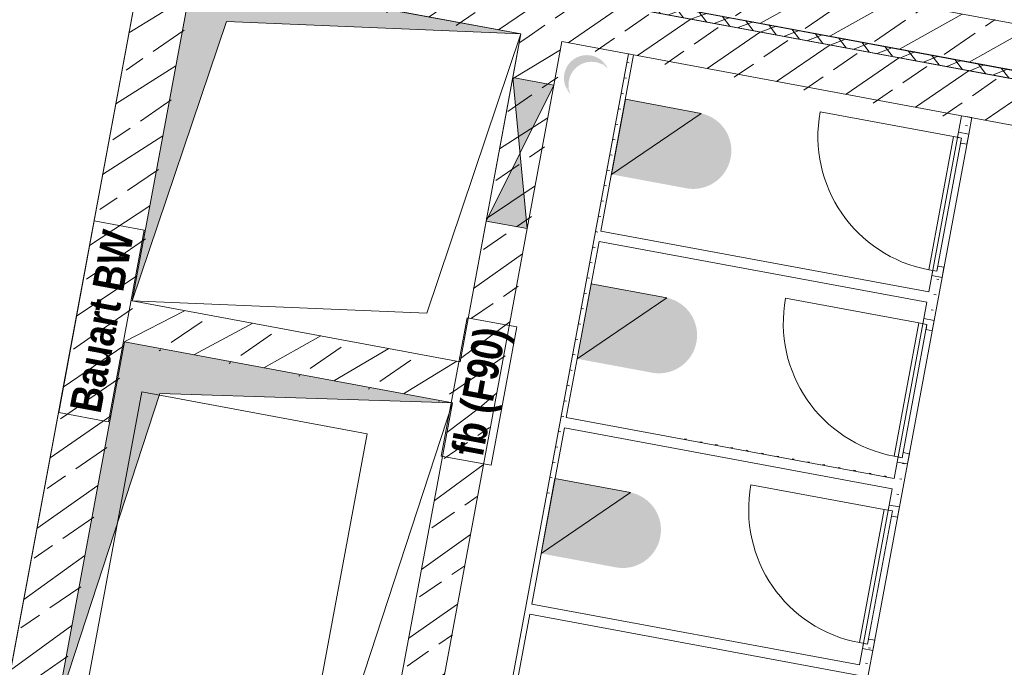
# Model space of a CAD drawing. Header units: metres. Extents: x 0 to 60282398, y -11592309 to 5708004.
# Tile 59 of 136: x 32353354.25 to 32353358.98, y 5707925.02 to 5707928.13. Entities that reach past the tile are written whole.
import ezdxf

# ---------------------------------------------------------------- set-up
doc = ezdxf.new("R2010")
doc.units = ezdxf.units.M
doc.header["$LTSCALE"] = 0.75
doc.set_wipeout_variables(frame=1)
doc.layers.get('0').update_dxf_attribs({"linetype": 'CONTINUOUS'})
for name, color, linetype, lineweight in [('10417023$0$#9_002_GES I Übersicht Erdgeschoss_1_101_Wand Aussen.A', 7, 'CONTINUOUS', 25), ('10417023$0$#9_002_GES I Übersicht Erdgeschoss_1_607b_Brandschutz 1_100', 7, 'CONTINUOUS', 25), ('10417023$0$#9_002_GES I Übersicht Erdgeschoss_1_Neubau_102_Wand Innen.A', 7, 'CONTINUOUS', 25), ('10417023$0$#9_002_GES I Übersicht Erdgeschoss_1_Neubau_104_Decken.A', 7, 'CONTINUOUS', 25), ('10417023$0$#9_002_GES I Übersicht Erdgeschoss_1_Neubau_108_Treppen.A', 7, 'CONTINUOUS', 25), ('10417023$0$#9_002_GES I Übersicht Erdgeschoss_1_Neubau_202_Innenwandbekleidun', 7, 'CONTINUOUS', 25), ('10417023$0$#9_002_GES I Übersicht Erdgeschoss_1_Neubau_303_Sanitäre.A', 7, 'CONTINUOUS', 25), ('10417023$0$Keine', 7, 'CONTINUOUS', 13)]:
    doc.layers.add(name, color=color, linetype=linetype, lineweight=lineweight)
doc.styles.add('10417023$0$Arial Narrow (bold)', font='ARIALNB.TTF')
pattern_1 = [(44.99999999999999, (0, 0), (-0.1697056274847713, 0.1697056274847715), []), (44.99999999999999, (-0.08485281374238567, 0.08485281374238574), (-0.1697056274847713, 0.1697056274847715), [0.18, -0.05999999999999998])]
pattern_2 = [(0, (0, 0), (0, 0.075), [0.009999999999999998, -0.06500000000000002])]

# ---------------------------------------------------------------- blocks, each defined once
blk = doc.blocks.new('10417023$0$#9_MKO_LP5_ARC_GES_UP_00_002_P_G_modell (3D)')
at = {"layer": '10417023$0$#9_002_GES I Übersicht Erdgeschoss_1_101_Wand Aussen.A', "linetype": 'Continuous', "lineweight": 5, "true_color": 0xff0000}
h = blk.add_hatch(dxfattribs=at)
h.set_pattern_fill('#9_DÄMMUNG__HART_1_0001', color=1, style=0, pattern_type=2)
h.set_pattern_definition([(44.99999999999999, (0, 0), (-0.05656854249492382, 0.05656854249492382), []), (135.0000000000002, (0, 0), (0.05656854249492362, 0.056568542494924), [])])
h.paths.add_polyline_path([(-32353496.34409519, -5707790.51957689), (-32353496.34409519, -5707790.559532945), (-32353480.474228, -5707790.559532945), (-32353480.474228, -5707790.51957689)])
at = {"layer": '10417023$0$#9_002_GES I Übersicht Erdgeschoss_1_Neubau_102_Wand Innen.A', "linetype": 'Continuous', "lineweight": 5, "true_color": 0xff0000}
h = blk.add_hatch(dxfattribs=at)
h.set_pattern_fill('#9_BETON__STAHLBETON_0001', color=1, style=0, pattern_type=2)
h.set_pattern_definition(pattern_1)
h.paths.add_polyline_path([(-32353480.474228, -5707790.29957689), (-32353496.12409519, -5707790.29957689), (-32353496.12409519, -5707790.51957689), (-32353480.474228, -5707790.51957689)])
h = blk.add_hatch(dxfattribs=at)
h.set_pattern_fill('#9_BETON__STAHLBETON_0001', color=1, style=0, pattern_type=2)
h.set_pattern_definition(pattern_1)
h.paths.add_polyline_path([(-32353480.474228, -5707790.559532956), (-32353496.72422805, -5707790.559532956), (-32353496.72422805, -5707790.779532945), (-32353480.474228, -5707790.779532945)])
h = blk.add_hatch(dxfattribs=at)
h.set_pattern_fill('#9_BETON__STAHLBETON_0001', color=1, style=0, pattern_type=2)
h.set_pattern_definition(pattern_1)
h.paths.add_polyline_path([(-32353490.87424049, -5707794.37957689), (-32353490.87424844, -5707790.779532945), (-32353491.12424844, -5707790.779532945), (-32353491.12424049, -5707794.37957689)])
h = blk.add_hatch(dxfattribs=at)
h.set_pattern_fill('#9_BETON__STAHLBETON_0001', color=1, style=0, pattern_type=2)
h.set_pattern_definition(pattern_1)
h.paths.add_polyline_path([(-32353489.07424491, -5707792.37957689), (-32353489.07424491, -5707790.779532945), (-32353489.27424491, -5707790.779532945), (-32353489.27424491, -5707792.37957689)])
h = blk.add_hatch(dxfattribs=at)
h.set_pattern_fill('#9_BETON__STAHLBETON_0001', color=1, style=0, pattern_type=2)
h.set_pattern_definition(pattern_1)
h.paths.add_polyline_path([(-32353489.27424595, -5707792.37957689), (-32353490.8742449, -5707792.37957689), (-32353490.87424446, -5707792.57957689), (-32353489.27424491, -5707792.57957689)])
h = blk.add_hatch(dxfattribs=at)
h.set_pattern_fill('#9_BETON__STAHLBETON_0001', color=1, style=0, pattern_type=2)
h.set_pattern_definition(pattern_1)
h.paths.add_polyline_path([(-32353489.27424595, -5707792.379576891), (-32353489.27424387, -5707792.57957689), (-32353489.07424491, -5707792.379576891)])
h = blk.add_hatch(dxfattribs=at)
h.set_pattern_fill('#9_BETON__STAHLBETON_0001', color=1, style=0, pattern_type=2)
h.set_pattern_definition(pattern_1)
h.paths.add_polyline_path([(-32353489.27424387, -5707792.57957689), (-32353489.07424387, -5707792.57957689), (-32353489.07424491, -5707792.37957689)])
h = blk.add_hatch(dxfattribs=at)
h.set_pattern_fill('#9_BETON__STAHLBETON_0001', color=1, style=0, pattern_type=2)
h.set_pattern_definition(pattern_1)
h.paths.add_polyline_path([(-32353489.07422985, -5707795.27957689), (-32353489.07424387, -5707792.57957689), (-32353489.27424387, -5707792.57957689), (-32353489.27422985, -5707795.27957689)])
at = {"layer": '10417023$0$#9_002_GES I Übersicht Erdgeschoss_1_Neubau_104_Decken.A', "linetype": 'Continuous', "lineweight": 0, "true_color": 0xff0000}
h = blk.add_hatch(color=1, dxfattribs=at)
edge = h.paths.add_edge_path()
edge.add_arc((-32353488.92465779, -5707790.929577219), 0.11, 90, 180)
edge.add_arc((-32353488.92465779, -5707790.929577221), 0.11, 179.999999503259, 235.1820656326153)
edge.add_arc((-32353488.89715779, -5707790.957077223), 0.11, 180.000000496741, 214.8179300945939, ccw=False)
edge.add_arc((-32353488.89715779, -5707790.957077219), 0.11, 90, 180, ccw=False)
edge.add_arc((-32353488.8971577, -5707790.957076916), 0.1099996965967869, 55.182018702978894, 90.00004967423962, ccw=False)
edge.add_arc((-32353488.92465771, -5707790.929577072), 0.1099998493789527, 34.81789388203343, 90.00004172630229)
at = {"layer": '10417023$0$#9_002_GES I Übersicht Erdgeschoss_1_Neubau_202_Innenwandbekleidun', "linetype": 'Continuous', "lineweight": 5, "true_color": 0xff0000}
h = blk.add_hatch(dxfattribs=at)
h.set_pattern_fill('#9_GIPSKARTON_0001', color=1, style=0, pattern_type=2)
h.set_pattern_definition(pattern_2)
h.paths.add_polyline_path([(-32353488.72424491, -5707795.279575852), (-32353488.72424491, -5707790.779531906), (-32353488.74924491, -5707790.779531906), (-32353488.74924491, -5707795.279575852)])
h = blk.add_hatch(dxfattribs=at)
h.set_pattern_fill('#9_GIPSKARTON_0001_1', color=1, style=0, pattern_type=2)
h.set_pattern_definition(pattern_2)
h.paths.add_polyline_path([(-32353487.12424491, -5707790.779575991), (-32353487.12424491, -5707790.85953292), (-32353487.07424494, -5707790.85953292), (-32353487.07424494, -5707790.779575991)])
h = blk.add_hatch(dxfattribs=at)
h.set_pattern_fill('#9_GIPSKARTON_0001_1', color=1, style=0, pattern_type=2)
h.set_pattern_definition(pattern_2)
h.paths.add_polyline_path([(-32353487.07424494, -5707791.559532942), (-32353487.12424491, -5707791.559532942), (-32353487.12424491, -5707791.769532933), (-32353487.07424489, -5707791.769532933)])
h = blk.add_hatch(dxfattribs=at)
h.set_pattern_fill('#9_GIPSKARTON_0001_1', color=1, style=0, pattern_type=2)
h.set_pattern_definition(pattern_2)
h.paths.add_polyline_path([(-32353487.12424491, -5707791.639532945), (-32353488.72424491, -5707791.639532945), (-32353488.72424491, -5707791.689532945), (-32353487.12424491, -5707791.689532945)])
h = blk.add_hatch(dxfattribs=at)
h.set_pattern_fill('#9_GIPSKARTON_0001_1', color=1, style=0, pattern_type=2)
h.set_pattern_definition(pattern_2)
h.paths.add_polyline_path([(-32353487.12424491, -5707792.469532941), (-32353487.12424491, -5707792.679532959), (-32353487.07424493, -5707792.679532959), (-32353487.07424489, -5707792.469532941)])
h = blk.add_hatch(dxfattribs=at)
h.set_pattern_fill('#9_GIPSKARTON_0001_1', color=1, style=0, pattern_type=2)
h.set_pattern_definition(pattern_2)
h.paths.add_polyline_path([(-32353487.12424491, -5707792.549532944), (-32353488.72424491, -5707792.549532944), (-32353488.72424491, -5707792.599532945), (-32353487.12424491, -5707792.599532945)])
h = blk.add_hatch(dxfattribs=at)
h.set_pattern_fill('#9_GIPSKARTON_0001_1', color=1, style=0, pattern_type=2)
h.set_pattern_definition(pattern_2)
h.paths.add_polyline_path([(-32353487.07424494, -5707793.379532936), (-32353487.12424491, -5707793.379532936), (-32353487.12424491, -5707793.589532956), (-32353487.07424491, -5707793.589532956)])
h = blk.add_hatch(dxfattribs=at)
h.set_pattern_fill('#9_GIPSKARTON_0001_1', color=1, style=0, pattern_type=2)
h.set_pattern_definition(pattern_2)
h.paths.add_polyline_path([(-32353487.12424491, -5707793.459532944), (-32353488.72424491, -5707793.459532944), (-32353488.72424491, -5707793.509532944), (-32353487.12424491, -5707793.509532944)])
at = {"layer": '10417023$0$#9_002_GES I Übersicht Erdgeschoss_1_Neubau_303_Sanitäre.A', "linetype": 'Continuous', "lineweight": 0, "true_color": 0xff0000}
h = blk.add_hatch(color=1, dxfattribs=at)
edge = h.paths.add_edge_path()
edge.add_line((-32353488.35498245, -5707790.996402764), (-32353488.72424491, -5707790.996402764))
edge.add_line((-32353488.72424491, -5707790.996402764), (-32353488.72424491, -5707791.362662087))
edge.add_line((-32353488.72424491, -5707791.362662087), (-32353488.35498245, -5707791.362662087))
edge.add_arc((-32353488.35942852, -5707791.179532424), 0.1831836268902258, 271.3907680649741, 359.9999997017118)
edge.add_arc((-32353488.35942852, -5707791.179532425), 0.1831836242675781, 0, 88.60923192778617)
h = blk.add_hatch(color=1, dxfattribs=at)
edge = h.paths.add_edge_path()
edge.add_line((-32353488.35498245, -5707791.896403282), (-32353488.72424491, -5707791.896403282))
edge.add_line((-32353488.72424491, -5707791.896403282), (-32353488.72424491, -5707792.262662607))
edge.add_line((-32353488.72424491, -5707792.262662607), (-32353488.35498245, -5707792.262662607))
edge.add_arc((-32353488.35942852, -5707792.079532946), 0.1831836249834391, 271.3907680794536, 360.0000002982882)
edge.add_arc((-32353488.35942852, -5707792.079532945), 0.1831836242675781, 0, 88.60923192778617)
h = blk.add_hatch(color=1, dxfattribs=at)
edge = h.paths.add_edge_path()
edge.add_line((-32353488.35498245, -5707792.846403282), (-32353488.72424491, -5707792.846403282))
edge.add_line((-32353488.72424491, -5707792.846403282), (-32353488.72424491, -5707793.212662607))
edge.add_line((-32353488.72424491, -5707793.212662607), (-32353488.35498245, -5707793.212662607))
edge.add_arc((-32353488.35942852, -5707793.029532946), 0.1831836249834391, 271.3907680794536, 360.0000002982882)
edge.add_arc((-32353488.35942852, -5707793.029532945), 0.1831836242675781, 0, 88.60923192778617)
at = {"layer": '10417023$0$#9_002_GES I Übersicht Erdgeschoss_1_101_Wand Aussen.A', "color": 1, "linetype": 'Continuous', "lineweight": 18, "true_color": 0xff0000, "flags": 128}
blk.add_lwpolyline([(-32353496.34409519, -5707790.51957689), (-32353480.474228, -5707790.51957689), (-32353480.474228, -5707790.559532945), (-32353496.34409519, -5707790.559532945)], close=True, dxfattribs=at)
at = {"layer": '10417023$0$#9_002_GES I Übersicht Erdgeschoss_1_607b_Brandschutz 1_100', "color": 1, "linetype": 'Continuous', "lineweight": 13, "true_color": 0xff0000}
for p, q in [((-32353490.88036561, -5707792.035096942), (-32353491.1230135, -5707792.035096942)), ((-32353491.1230135, -5707792.035096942), (-32353491.1230135, -5707792.970770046)), ((-32353490.88036561, -5707792.970770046), (-32353490.88036561, -5707792.035096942)), ((-32353489.03749064, -5707792.165277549), (-32353489.28013853, -5707792.165277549)), ((-32353489.28013853, -5707792.165277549), (-32353489.28013853, -5707792.840589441)), ((-32353489.03749064, -5707792.840589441), (-32353489.03749064, -5707792.165277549)), ((-32353489.28013853, -5707792.840589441), (-32353489.03749064, -5707792.840589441)), ((-32353491.1230135, -5707792.970770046), (-32353490.88036561, -5707792.970770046))]:
    blk.add_line(p, q, dxfattribs=at)
at = {"layer": '10417023$0$#9_002_GES I Übersicht Erdgeschoss_1_Neubau_102_Wand Innen.A', "color": 1, "linetype": 'Continuous', "lineweight": 18, "true_color": 0xff0000}
for p, q in [((-32353480.474228, -5707790.29957689), (-32353493.64409519, -5707790.29957689)), ((-32353496.12409519, -5707790.51957689), (-32353480.474228, -5707790.51957689)), ((-32353480.474228, -5707790.559532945), (-32353496.72422793, -5707790.559532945)), ((-32353491.12424844, -5707790.779532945), (-32353491.12424049, -5707794.37957689)), ((-32353490.87424844, -5707790.779532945), (-32353489.27424491, -5707790.779532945)), ((-32353490.8742449, -5707792.37957689), (-32353490.87424844, -5707790.779532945)), ((-32353489.27424491, -5707790.779532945), (-32353489.27424491, -5707790.992531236)), ((-32353489.07424491, -5707790.992531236), (-32353489.07424491, -5707790.779532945)), ((-32353489.07424491, -5707790.779532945), (-32353480.674228, -5707790.779532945)), ((-32353489.2742449, -5707790.992531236), (-32353489.2742449, -5707791.692531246)), ((-32353489.07424492, -5707791.692531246), (-32353489.07424492, -5707790.992531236)), ((-32353489.27424491, -5707791.692531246), (-32353489.27424491, -5707792.37957689)), ((-32353489.07424491, -5707792.37957689), (-32353489.07424491, -5707791.692531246)), ((-32353489.27424491, -5707792.37957689), (-32353490.8742449, -5707792.37957689)), ((-32353489.07422985, -5707795.27957689), (-32353489.07424491, -5707792.37957689)), ((-32353490.87424446, -5707792.57957689), (-32353489.27424387, -5707792.57957689)), ((-32353490.87424049, -5707794.37957689), (-32353490.87424446, -5707792.57957689)), ((-32353489.27424387, -5707792.57957689), (-32353489.27423452, -5707794.37957689))]:
    blk.add_line(p, q, dxfattribs=at)
at = {"layer": '10417023$0$#9_002_GES I Übersicht Erdgeschoss_1_Neubau_102_Wand Innen.A', "color": 1, "linetype": 'Continuous', "lineweight": 13, "true_color": 0xff0000}
for p, q in [((-32353489.07424492, -5707790.992531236), (-32353489.2742449, -5707790.992531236)), ((-32353489.0742454, -5707791.692531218), (-32353489.27424419, -5707790.992531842)), ((-32353489.27424419, -5707791.692531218), (-32353489.0742454, -5707790.992531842)), ((-32353489.2742449, -5707791.692531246), (-32353489.07424492, -5707791.692531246))]:
    blk.add_line(p, q, dxfattribs=at)
at = {"layer": '10417023$0$#9_002_GES I Übersicht Erdgeschoss_1_Neubau_102_Wand Innen.A', "color": 1, "linetype": 'Continuous', "true_color": 0xff0000}
for points in [[(-32353489.2742449, -5707790.992531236), (-32353489.1742449, -5707791.342531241), (-32353489.07424492, -5707790.992531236)], [(-32353489.2742449, -5707791.692531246), (-32353489.07424492, -5707791.692531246), (-32353489.17424491, -5707791.342531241)]]:
    blk.add_solid(points, dxfattribs=at)
at = {"layer": '10417023$0$#9_002_GES I Übersicht Erdgeschoss_1_Neubau_104_Decken.A', "color": 1, "linetype": 'Continuous', "lineweight": 13, "true_color": 0xff0000}
for p, q in [((-32353489.27423418, -5707790.779532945), (-32353490.87423417, -5707790.779532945)), ((-32353490.87423417, -5707790.779532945), (-32353490.87423417, -5707792.37957689)), ((-32353489.27424459, -5707790.779532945), (-32353490.87418232, -5707790.779532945)), ((-32353490.87418232, -5707790.779532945), (-32353490.87418232, -5707792.37957689)), ((-32353490.67418376, -5707790.97953197), (-32353489.27424419, -5707790.779533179)), ((-32353489.27423409, -5707790.779533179), (-32353489.47423721, -5707792.179573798)), ((-32353489.27424459, -5707792.37957689), (-32353489.27424459, -5707790.779532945)), ((-32353489.27423418, -5707792.37957689), (-32353489.27423418, -5707790.779532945)), ((-32353490.87418255, -5707792.379576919), (-32353490.67418376, -5707790.97953197)), ((-32353489.47423721, -5707792.179573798), (-32353490.87423452, -5707792.379576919)), ((-32353490.87423417, -5707792.37957689), (-32353489.27423418, -5707792.37957689)), ((-32353490.87418232, -5707792.37957689), (-32353489.27424459, -5707792.37957689)), ((-32353489.27422352, -5707792.57957689), (-32353490.87418678, -5707792.57957689)), ((-32353490.87418678, -5707792.57957689), (-32353490.87418678, -5707794.37957689)), ((-32353490.66242396, -5707792.791338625), (-32353489.27422398, -5707792.579577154)), ((-32353489.27422398, -5707792.579577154), (-32353489.48598546, -5707794.167814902)), ((-32353489.27422352, -5707794.37957689), (-32353489.27422352, -5707792.57957689)), ((-32353490.87418688, -5707794.379576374), (-32353490.66242396, -5707792.791338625))]:
    blk.add_line(p, q, dxfattribs=at)
at = {"layer": '10417023$0$#9_002_GES I Übersicht Erdgeschoss_1_Neubau_104_Decken.A', "color": 1, "linetype": 'Continuous', "lineweight": 13, "true_color": 0xff0000, "flags": 128}
for points in [[(-32353499.24365664, -5707781.952985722), (-32353499.24365668, -5707777.242828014), (-32353491.34430819, -5707777.240905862), (-32353491.34429377, -5707777.249004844), (-32353488.711808, -5707777.242914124), (-32353474.36909785, -5707777.203502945), (-32353467.58052395, -5707777.184627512), (-32353458.71420428, -5707777.159975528), (-32353458.7142043, -5707776.82162203), (-32353452.08528951, -5707776.852814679), (-32353452.08528951, -5707777.242828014), (-32353452.08528951, -5707779.426313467), (-32353449.88417032, -5707779.426313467), (-32353449.88417032, -5707779.646313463), (-32353454.47117382, -5707779.646313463), (-32353454.47117382, -5707790.51957689), (-32353496.34426422, -5707790.51957689), (-32353496.34426422, -5707785.84991685), (-32353499.24365677, -5707785.84991685)], [(-32353491.64409519, -5707777.192828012), (-32353499.24365668, -5707777.192828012), (-32353499.24365668, -5707790.51957689), (-32353454.47117381, -5707790.51957689), (-32353454.47117381, -5707779.376313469), (-32353454.47117381, -5707776.841971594), (-32353458.7151397, -5707776.821626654), (-32353458.71420428, -5707777.159982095), (-32353462.62409527, -5707777.170791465), (-32353462.62409527, -5707788.759576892), (-32353491.64409519, -5707788.759576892)], [(-32353502.88381506, -5707792.679515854), (-32353502.88381511, -5707803.129576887), (-32353502.84381653, -5707803.129576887), (-32353502.84381653, -5707809.004576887), (-32353499.08931621, -5707809.004576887), (-32353497.57443247, -5707809.004576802), (-32353497.57443247, -5707810.154576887), (-32353495.52481159, -5707810.154576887), (-32353495.52560609, -5707813.099577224), (-32353472.62422376, -5707813.099576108), (-32353472.62422743, -5707808.219546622), (-32353469.004228, -5707808.219576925), (-32353469.004228, -5707794.11457689), (-32353469.004228, -5707790.779532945), (-32353469.004228, -5707790.559532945), (-32353477.474228, -5707790.559532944), (-32353480.474228, -5707790.559532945), (-32353491.124228, -5707790.559532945), (-32353498.444228, -5707790.559532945), (-32353498.444228, -5707792.679576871)], [(-32353498.22421727, -5707790.559532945), (-32353502.84380439, -5707790.559532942), (-32353502.84380439, -5707813.099576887), (-32353495.47442851, -5707813.099576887), (-32353495.47442851, -5707809.05457689), (-32353482.84109309, -5707809.05457689), (-32353482.84357996, -5707813.099573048), (-32353472.62421726, -5707813.099573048), (-32353472.62421726, -5707811.259577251), (-32353472.62421726, -5707806.979589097), (-32353469.00380439, -5707806.979589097), (-32353469.00380439, -5707790.559532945)], [(-32353496.6442301, -5707795.47957689), (-32353498.224228, -5707795.47957689), (-32353498.224228, -5707792.51957689), (-32353498.224228, -5707790.779532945), (-32353491.124228, -5707790.779532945), (-32353491.124228, -5707794.37957689), (-32353496.6442301, -5707794.37957689)], [(-32353498.22421727, -5707792.77957689), (-32353498.22421727, -5707790.779532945), (-32353491.1242156, -5707790.779532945), (-32353491.12420795, -5707794.379576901), (-32353496.64421937, -5707794.37957689), (-32353496.64421937, -5707795.27957689), (-32353498.22421727, -5707795.27957689)]]:
    blk.add_lwpolyline(points, close=True, dxfattribs=at)
at = {"layer": '10417023$0$#9_002_GES I Übersicht Erdgeschoss_1_Neubau_104_Decken.A', "color": 1, "linetype": 'Continuous', "true_color": 0xff0000}
for points in [[(-32353490.87418232, -5707792.37957689), (-32353490.67418345, -5707790.97953181), (-32353490.87418232, -5707790.779532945), (-32353489.27424459, -5707790.779532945)], [(-32353490.87418678, -5707794.37957689), (-32353490.66242465, -5707792.791339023), (-32353490.87418678, -5707792.57957689), (-32353489.27422352, -5707792.57957689)]]:
    blk.add_solid(points, dxfattribs=at)
at = {"layer": '10417023$0$#9_002_GES I Übersicht Erdgeschoss_1_Neubau_108_Treppen.A', "color": 1, "linetype": 'Continuous', "lineweight": 13, "true_color": 0xff0000}
for p, q in [((-32353491.12424059, -5707794.379576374), (-32353491.12424203, -5707790.779488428)), ((-32353491.12418429, -5707794.379664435), (-32353491.12418573, -5707790.779576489))]:
    blk.add_line(p, q, dxfattribs=at)
at = {"layer": '10417023$0$#9_002_GES I Übersicht Erdgeschoss_1_Neubau_108_Treppen.A', "color": 1, "linetype": 'Continuous', "lineweight": 13, "true_color": 0xff0000, "flags": 128}
blk.add_lwpolyline([(-32353490.74923728, -5707794.199990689), (-32353489.64923728, -5707794.199990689), (-32353489.64923728, -5707792.799990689), (-32353490.74923728, -5707792.799990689)], close=True, dxfattribs=at)
at = {"layer": '10417023$0$#9_002_GES I Übersicht Erdgeschoss_1_Neubau_202_Innenwandbekleidun', "color": 1, "linetype": 'Continuous', "lineweight": 13, "true_color": 0xff0000}
for p, q in [((-32353488.72424491, -5707790.779531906), (-32353488.74924491, -5707790.779531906)), ((-32353488.74924491, -5707790.779531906), (-32353488.74924491, -5707795.279575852)), ((-32353488.72424491, -5707791.639532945), (-32353488.72424491, -5707790.779531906)), ((-32353487.12424491, -5707790.779575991), (-32353487.12424491, -5707790.85953292)), ((-32353487.07424491, -5707790.779575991), (-32353487.12424491, -5707790.779575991)), ((-32353487.07424491, -5707790.85953292), (-32353487.07424491, -5707790.779575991)), ((-32353487.14424459, -5707790.88453258), (-32353487.79424535, -5707790.88453258)), ((-32353487.10424454, -5707790.88453258), (-32353487.14424459, -5707790.88453258)), ((-32353487.14424459, -5707790.88453258), (-32353487.14424459, -5707791.534533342)), ((-32353487.07424451, -5707790.859533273), (-32353487.12424456, -5707790.859533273)), ((-32353487.12424456, -5707791.559532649), (-32353487.12424456, -5707790.859533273)), ((-32353487.12424456, -5707790.88453258), (-32353487.12424456, -5707790.859533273)), ((-32353487.12424456, -5707790.859533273), (-32353487.07424451, -5707790.859533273)), ((-32353487.07424451, -5707790.859533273), (-32353487.12424456, -5707790.859533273)), ((-32353487.07424451, -5707790.859533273), (-32353487.12424456, -5707790.859533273)), ((-32353487.10424454, -5707790.88453258), (-32353487.12424456, -5707790.88453258)), ((-32353487.10424454, -5707790.909533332), (-32353487.10424454, -5707790.88453258)), ((-32353487.10424454, -5707791.534533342), (-32353487.10424454, -5707790.88453258)), ((-32353487.07424451, -5707791.559532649), (-32353487.07424451, -5707790.859533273)), ((-32353487.07424451, -5707790.859533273), (-32353487.07424451, -5707790.909533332)), ((-32353487.07424451, -5707790.909533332), (-32353487.10424454, -5707790.909533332)), ((-32353487.14424459, -5707791.534533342), (-32353487.10424454, -5707791.534533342)), ((-32353487.10424454, -5707791.534533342), (-32353487.12424456, -5707791.534533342)), ((-32353487.12424456, -5707791.534533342), (-32353487.12424456, -5707791.559532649)), ((-32353487.07424451, -5707791.509532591), (-32353487.10424454, -5707791.509532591)), ((-32353487.10424454, -5707791.509532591), (-32353487.10424454, -5707791.534533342)), ((-32353487.07424451, -5707791.559532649), (-32353487.07424451, -5707791.509532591)), ((-32353487.12424491, -5707791.559532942), (-32353487.12424491, -5707791.639532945)), ((-32353487.07424451, -5707791.559532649), (-32353487.12424456, -5707791.559532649)), ((-32353487.12424456, -5707791.559532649), (-32353487.07424451, -5707791.559532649)), ((-32353487.07424451, -5707791.559532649), (-32353487.12424456, -5707791.559532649)), ((-32353487.07424451, -5707791.559532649), (-32353487.12424456, -5707791.559532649)), ((-32353487.07424491, -5707791.769532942), (-32353487.07424491, -5707791.559532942)), ((-32353487.12424491, -5707791.639532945), (-32353488.72424491, -5707791.639532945)), ((-32353488.72424491, -5707791.689532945), (-32353487.12424491, -5707791.689532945)), ((-32353488.72424491, -5707792.549532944), (-32353488.72424491, -5707791.689532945)), ((-32353487.12424491, -5707791.689532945), (-32353487.12424491, -5707791.769532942)), ((-32353487.07424451, -5707791.769532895), (-32353487.12424456, -5707791.769532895)), ((-32353487.12424456, -5707792.469532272), (-32353487.12424456, -5707791.769532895)), ((-32353487.12424456, -5707791.794533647), (-32353487.12424456, -5707791.769532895)), ((-32353487.12424456, -5707791.769532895), (-32353487.07424451, -5707791.769532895)), ((-32353487.07424451, -5707791.769532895), (-32353487.12424456, -5707791.769532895)), ((-32353487.07424451, -5707791.769532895), (-32353487.12424456, -5707791.769532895)), ((-32353487.07424451, -5707792.469532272), (-32353487.07424451, -5707791.769532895)), ((-32353487.07424451, -5707791.769532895), (-32353487.07424451, -5707791.819532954)), ((-32353487.14424459, -5707791.794533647), (-32353487.79424535, -5707791.794533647)), ((-32353487.10424454, -5707791.794533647), (-32353487.14424459, -5707791.794533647)), ((-32353487.14424459, -5707791.794533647), (-32353487.14424459, -5707792.444532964)), ((-32353487.10424454, -5707791.794533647), (-32353487.12424456, -5707791.794533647)), ((-32353487.10424454, -5707791.819532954), (-32353487.10424454, -5707791.794533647)), ((-32353487.10424454, -5707792.444532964), (-32353487.10424454, -5707791.794533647)), ((-32353487.07424451, -5707791.819532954), (-32353487.10424454, -5707791.819532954)), ((-32353487.14424459, -5707792.444532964), (-32353487.10424454, -5707792.444532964)), ((-32353487.10424454, -5707792.444532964), (-32353487.12424456, -5707792.444532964)), ((-32353487.12424456, -5707792.444532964), (-32353487.12424456, -5707792.469532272)), ((-32353487.07424451, -5707792.419533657), (-32353487.10424454, -5707792.419533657)), ((-32353487.10424454, -5707792.419533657), (-32353487.10424454, -5707792.444532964)), ((-32353487.07424451, -5707792.469532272), (-32353487.07424451, -5707792.419533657)), ((-32353487.12424491, -5707792.469532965), (-32353487.12424491, -5707792.549532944)), ((-32353487.07424451, -5707792.469532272), (-32353487.12424456, -5707792.469532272)), ((-32353487.12424456, -5707792.469532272), (-32353487.07424451, -5707792.469532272)), ((-32353487.07424451, -5707792.469532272), (-32353487.12424456, -5707792.469532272)), ((-32353487.07424451, -5707792.469532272), (-32353487.12424456, -5707792.469532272)), ((-32353487.07424491, -5707792.679532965), (-32353487.07424491, -5707792.469532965)), ((-32353487.12424491, -5707792.549532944), (-32353488.72424491, -5707792.549532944)), ((-32353488.72424491, -5707792.599532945), (-32353487.12424491, -5707792.599532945)), ((-32353488.72424491, -5707793.459532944), (-32353488.72424491, -5707792.599532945)), ((-32353487.12424491, -5707792.599532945), (-32353487.12424491, -5707792.679532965)), ((-32353487.07424451, -5707792.679532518), (-32353487.12424456, -5707792.679532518)), ((-32353487.12424456, -5707793.379533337), (-32353487.12424456, -5707792.679532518)), ((-32353487.12424456, -5707792.704533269), (-32353487.12424456, -5707792.679532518)), ((-32353487.12424456, -5707792.679532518), (-32353487.07424451, -5707792.679532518)), ((-32353487.07424451, -5707792.679532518), (-32353487.12424456, -5707792.679532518)), ((-32353487.07424451, -5707792.679532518), (-32353487.12424456, -5707792.679532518)), ((-32353487.07424451, -5707793.379533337), (-32353487.07424451, -5707792.679532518)), ((-32353487.07424451, -5707792.679532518), (-32353487.07424451, -5707792.729532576)), ((-32353487.14424459, -5707792.704533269), (-32353487.79424535, -5707792.704533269)), ((-32353487.10424454, -5707792.704533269), (-32353487.14424459, -5707792.704533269)), ((-32353487.14424459, -5707792.704533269), (-32353487.14424459, -5707793.354532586)), ((-32353487.10424454, -5707792.704533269), (-32353487.12424456, -5707792.704533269)), ((-32353487.10424454, -5707792.729532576), (-32353487.10424454, -5707792.704533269)), ((-32353487.10424454, -5707793.354532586), (-32353487.10424454, -5707792.704533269)), ((-32353487.07424451, -5707792.729532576), (-32353487.10424454, -5707792.729532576)), ((-32353487.07424451, -5707793.32953328), (-32353487.10424454, -5707793.32953328)), ((-32353487.10424454, -5707793.32953328), (-32353487.10424454, -5707793.354532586)), ((-32353487.07424451, -5707793.379533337), (-32353487.07424451, -5707793.32953328)), ((-32353487.14424459, -5707793.354532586), (-32353487.10424454, -5707793.354532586)), ((-32353487.12424491, -5707793.37953292), (-32353487.12424491, -5707793.459532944)), ((-32353487.10424454, -5707793.354532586), (-32353487.12424456, -5707793.354532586)), ((-32353487.12424456, -5707793.354532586), (-32353487.12424456, -5707793.379533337)), ((-32353487.07424451, -5707793.379533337), (-32353487.12424456, -5707793.379533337)), ((-32353487.12424456, -5707793.379533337), (-32353487.07424451, -5707793.379533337)), ((-32353487.07424451, -5707793.379533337), (-32353487.12424456, -5707793.379533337)), ((-32353487.07424451, -5707793.379533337), (-32353487.12424456, -5707793.379533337)), ((-32353487.07424491, -5707793.58953292), (-32353487.07424491, -5707793.37953292)), ((-32353487.12424491, -5707793.459532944), (-32353488.72424491, -5707793.459532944)), ((-32353488.72424491, -5707793.509532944), (-32353487.12424491, -5707793.509532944)), ((-32353488.72424491, -5707794.369532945), (-32353488.72424491, -5707793.509532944))]:
    blk.add_line(p, q, dxfattribs=at)
for centre in [(-32353487.14424491, -5707790.884532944), (-32353487.14424491, -5707791.794532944), (-32353487.14424491, -5707792.704532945)]:
    blk.add_arc(centre, 0.65, 180, 270, dxfattribs=at)
at = {"layer": '10417023$0$#9_002_GES I Übersicht Erdgeschoss_1_Neubau_303_Sanitäre.A', "color": 1, "linetype": 'Continuous', "lineweight": 13, "true_color": 0xff0000, "flags": 128}
for points in [[(-32353488.35498245, -5707790.996402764), (-32353488.72424491, -5707790.996402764), (-32353488.72424491, -5707791.362662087)], [(-32353488.35498245, -5707791.896403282), (-32353488.72424491, -5707791.896403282), (-32353488.72424491, -5707792.262662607)], [(-32353488.35498245, -5707792.846403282), (-32353488.72424491, -5707792.846403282), (-32353488.72424491, -5707793.212662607)]]:
    blk.add_lwpolyline(points, close=True, dxfattribs=at)
at = {"layer": '10417023$0$#9_002_GES I Übersicht Erdgeschoss_1_607b_Brandschutz 1_100', "color": 1, "true_color": 0xff0000, "char_height": 0.1502737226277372, "attachment_point": 5, "rotation": 90, "line_spacing_factor": 1.002187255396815, "style": '10417023$0$Arial Narrow (bold)'}
for s, insert in [('Bauart BW ', (-32353490.99903656, -5707792.502933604)), ('fb (F90) ', (-32353489.1364121, -5707792.502933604))]:
    blk.add_mtext(s, dxfattribs=dict(at, insert=insert))
at = {"color": 1, "linetype": 'Continuous', "lineweight": 5, "true_color": 0xff0000}
blk.add_wipeout([(-32353488.952147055, -5707791.012077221), (-32353488.952147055, -5707791.012077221), (-32353489.01495382, -5707790.992383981), (-32353489.01495382, -5707790.992383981), (-32353489.01495382, -5707790.992383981), (-32353488.924647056, -5707791.039577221), (-32353488.924647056, -5707791.039577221), (-32353488.924647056, -5707791.039577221), (-32353488.84686531, -5707791.007358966), (-32353488.81464706, -5707790.929577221), (-32353488.81464706, -5707790.929577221), (-32353488.81464706, -5707790.929577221), (-32353488.861840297, -5707790.839270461), (-32353488.861840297, -5707790.839270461), (-32353488.861840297, -5707790.839270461), (-32353488.842147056, -5707790.902077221), (-32353488.842147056, -5707790.902077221), (-32353488.842147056, -5707790.902077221), (-32353488.874365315, -5707790.979858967)], dxfattribs=at).dxf.layer = '10417023$0$#9_002_GES I Übersicht Erdgeschoss_1_Neubau_104_Decken.A'
blk = doc.blocks.new('10417023$0$2_MKO_LP5_LAN_GES_UP_00_002_V_A (3D)')
at = {"layer": '10417023$0$Keine'}
blk.add_blockref('10417023$0$#9_MKO_LP5_ARC_GES_UP_00_002_P_G_modell (3D)', (0, 0), dxfattribs=at)
blk = doc.blocks.new('10417023')
at = {"layer": '10417023$0$Keine', "rotation": 349.4819372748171}
blk.add_blockref('10417023$0$2_MKO_LP5_LAN_GES_UP_00_002_V_A (3D)', (65205154.93137175, 5413829.557758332), dxfattribs=at)

msp = doc.modelspace()

# ---------------------------------------------------------------- block references
msp.add_blockref('10417023', (0, 0))

doc.saveas('drawing.dxf')
